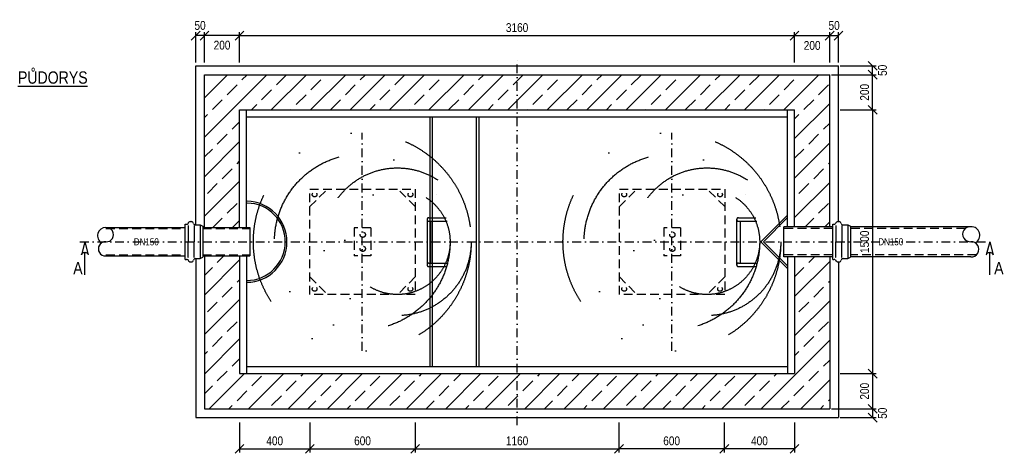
# Model space of a CAD drawing. Header units: millimetres. Extents: x 1 to 417021, y 3 to 99846.
# Tile 25 of 53: x 316467 to 322073, y 93461 to 95926. Entities that reach past the tile are written whole.
import ezdxf
from ezdxf.enums import TextEntityAlignment as Align

# ---------------------------------------------------------------- set-up
doc = ezdxf.new("R2010")
doc.units = ezdxf.units.MM
for name, pattern in [('DASHDOT', [1, 0.5, -0.25, 0, -0.25]), ('DASHED', [0.75, 0.5, -0.25]), ('DĚLICÍ', [31.75, 12.7, -6.35, 0, -6.35, 0, -6.35])]:
    doc.linetypes.add(name, pattern=pattern)
doc.layers.get('Defpoints').update_dxf_attribs({"color": 6, "lineweight": 5})
for name, color, linetype in [('AS-Koty', 4, 'Continuous'), ('AS-Nevid', 241, 'DASHED'), ('AS-Obrys', 7, 'Continuous'), ('AS-Osy', 4, 'DASHDOT'), ('AS-Srafy', 4, 'Continuous'), ('AS-Text', 7, 'Continuous')]:
    doc.layers.add(name, color=color, linetype=linetype)
doc.styles.add('ROMANS', font='ARIALN.TTF')
doc.dimstyles.new('K25', dxfattribs={"dimtxt": 50, "dimasz": 50, "dimexe": 20, "dimexo": 10, "dimgap": 20, "dimtad": 1, "dimdec": 0, "dimzin": 0, "dimtxsty": 'ROMANS', "dimblk": 'OBLIQUE', "dimcen": -40, "dimclrd": 4, "dimclre": 4, "dimclrt": 7, "dimadec": 0, "dimazin": 0, "dimtfac": 1, "dimtdec": 0, "dimtofl": 0, "dimtmove": 2, "dimatfit": 3, "dimldrblk": 'OBLIQUE', "dimfxl": 1, "dimtolj": 1, "dimarcsym": 0})

# ---------------------------------------------------------------- blocks, each defined once
blk = doc.blocks.new('_Oblique')
at = {"color": 0, "linetype": 'ByBlock', "lineweight": -2}
blk.add_line((-0.5, -0.5), (0.5, 0.5), dxfattribs=at)
blk = doc.blocks.new('*D150')
at = {"layer": 'AS-Koty', "color": 4, "linetype": 'Continuous', "lineweight": -2, "transparency": 16777216}
for p, q in [((318719.3, 93636.7), (318719.3, 93465.7)), ((319879.3, 93636.7), (319879.3, 93465.7)), ((318719.3, 93485.7), (319879.3, 93485.7))]:
    blk.add_line(p, q, dxfattribs=at)
at = {"layer": 'Defpoints', "color": 0, "linetype": 'Continuous', "transparency": 16777216}
for p in [(318719.3, 93646.7), (319879.3, 93646.7), (319879.3, 93485.7)]:
    blk.add_point(p, dxfattribs=at)
at = {"layer": 'AS-Koty', "color": 4, "linetype": 'Continuous', "lineweight": -2, "transparency": 16777216, "xscale": 50, "yscale": 50, "zscale": 50, "rotation": 180}
blk.add_blockref('_Oblique', (318719.3, 93485.7), dxfattribs=at)
at = {"layer": 'AS-Koty', "color": 4, "linetype": 'Continuous', "lineweight": -2, "transparency": 16777216, "xscale": 50, "yscale": 50, "zscale": 50}
blk.add_blockref('_Oblique', (319879.3, 93485.7), dxfattribs=at)
at = {"layer": 'AS-Koty', "color": 7, "linetype": 'Continuous', "transparency": 16777216, "insert": (319299.3, 93531.2), "char_height": 50, "attachment_point": 5, "style": 'ROMANS'}
blk.add_mtext('\\A1;1160', dxfattribs=at)
blk = doc.blocks.new('*D151')
at = {"layer": 'AS-Koty', "color": 4, "linetype": 'Continuous', "lineweight": -2, "transparency": 16777216}
for p, q in [((318119.3, 93636.7), (318119.3, 93465.7)), ((318719.3, 93636.7), (318719.3, 93465.7)), ((318119.3, 93485.7), (318719.3, 93485.7))]:
    blk.add_line(p, q, dxfattribs=at)
at = {"layer": 'Defpoints', "color": 0, "linetype": 'Continuous', "transparency": 16777216}
for p in [(318119.3, 93646.7), (318719.3, 93646.7), (318719.3, 93485.7)]:
    blk.add_point(p, dxfattribs=at)
at = {"layer": 'AS-Koty', "color": 4, "linetype": 'Continuous', "lineweight": -2, "transparency": 16777216, "xscale": 50, "yscale": 50, "zscale": 50, "rotation": 180}
blk.add_blockref('_Oblique', (318119.3, 93485.7), dxfattribs=at)
at = {"layer": 'AS-Koty', "color": 4, "linetype": 'Continuous', "lineweight": -2, "transparency": 16777216, "xscale": 50, "yscale": 50, "zscale": 50}
blk.add_blockref('_Oblique', (318719.3, 93485.7), dxfattribs=at)
at = {"layer": 'AS-Koty', "color": 7, "linetype": 'Continuous', "transparency": 16777216, "insert": (318419.3, 93531.2), "char_height": 50, "attachment_point": 5, "style": 'ROMANS'}
blk.add_mtext('\\A1;600', dxfattribs=at)
blk = doc.blocks.new('*D152')
at = {"layer": 'AS-Koty', "color": 4, "linetype": 'Continuous', "lineweight": -2, "transparency": 16777216}
for p, q in [((317719.3, 93636.7), (317719.3, 93465.7)), ((318119.3, 93636.7), (318119.3, 93465.7)), ((317719.3, 93485.7), (318119.3, 93485.7))]:
    blk.add_line(p, q, dxfattribs=at)
at = {"layer": 'Defpoints', "color": 0, "linetype": 'Continuous', "transparency": 16777216}
for p in [(317719.3, 93646.7), (318119.3, 93646.7), (318119.3, 93485.7)]:
    blk.add_point(p, dxfattribs=at)
at = {"layer": 'AS-Koty', "color": 4, "linetype": 'Continuous', "lineweight": -2, "transparency": 16777216, "xscale": 50, "yscale": 50, "zscale": 50, "rotation": 180}
blk.add_blockref('_Oblique', (317719.3, 93485.7), dxfattribs=at)
at = {"layer": 'AS-Koty', "color": 4, "linetype": 'Continuous', "lineweight": -2, "transparency": 16777216, "xscale": 50, "yscale": 50, "zscale": 50}
blk.add_blockref('_Oblique', (318119.3, 93485.7), dxfattribs=at)
at = {"layer": 'AS-Koty', "color": 7, "linetype": 'Continuous', "transparency": 16777216, "insert": (317919.3, 93531.2), "char_height": 50, "attachment_point": 5, "style": 'ROMANS'}
blk.add_mtext('\\A1;400', dxfattribs=at)
blk = doc.blocks.new('*D153')
at = {"layer": 'AS-Koty', "color": 4, "linetype": 'Continuous', "lineweight": -2, "transparency": 16777216}
for p, q in [((321139.3, 95413.6), (321343.7, 95413.6)), ((321323.7, 95413.6), (321323.7, 93913.6)), ((321139.3, 93913.6), (321343.7, 93913.6))]:
    blk.add_line(p, q, dxfattribs=at)
at = {"layer": 'Defpoints', "color": 0, "linetype": 'Continuous', "transparency": 16777216}
for p in [(321129.3, 95413.6), (321129.3, 93913.6), (321323.7, 93913.6)]:
    blk.add_point(p, dxfattribs=at)
at = {"layer": 'AS-Koty', "color": 4, "linetype": 'Continuous', "lineweight": -2, "transparency": 16777216, "xscale": 50, "yscale": 50, "zscale": 50}
for p, rotation in [((321323.7, 95413.6), 90), ((321323.7, 93913.6), 270)]:
    blk.add_blockref('_Oblique', p, dxfattribs=dict(at, rotation=rotation))
at = {"layer": 'AS-Koty', "color": 7, "linetype": 'Continuous', "transparency": 16777216, "insert": (321278.2, 94663.6), "char_height": 50, "attachment_point": 5, "rotation": 90, "style": 'ROMANS'}
blk.add_mtext('\\A1;1500', dxfattribs=at)
blk = doc.blocks.new('*D154')
at = {"layer": 'AS-Koty', "color": 4, "linetype": 'Continuous', "lineweight": -2, "transparency": 16777216}
for p, q in [((320479.3, 93636.7), (320479.3, 93465.7)), ((320879.3, 93636.7), (320879.3, 93465.7)), ((320879.3, 93485.7), (320479.3, 93485.7))]:
    blk.add_line(p, q, dxfattribs=at)
at = {"layer": 'Defpoints', "color": 0, "linetype": 'Continuous', "transparency": 16777216}
for p in [(320479.3, 93646.7), (320879.3, 93646.7), (320479.3, 93485.7)]:
    blk.add_point(p, dxfattribs=at)
at = {"layer": 'AS-Koty', "color": 4, "linetype": 'Continuous', "lineweight": -2, "transparency": 16777216, "xscale": 50, "yscale": 50, "zscale": 50, "rotation": 180}
blk.add_blockref('_Oblique', (320479.3, 93485.7), dxfattribs=at)
at = {"layer": 'AS-Koty', "color": 4, "linetype": 'Continuous', "lineweight": -2, "transparency": 16777216, "xscale": 50, "yscale": 50, "zscale": 50}
blk.add_blockref('_Oblique', (320879.3, 93485.7), dxfattribs=at)
at = {"layer": 'AS-Koty', "color": 7, "linetype": 'Continuous', "transparency": 16777216, "insert": (320679.3, 93531.2), "char_height": 50, "attachment_point": 5, "style": 'ROMANS'}
blk.add_mtext('\\A1;400', dxfattribs=at)
blk = doc.blocks.new('*D155')
at = {"layer": 'AS-Koty', "color": 4, "linetype": 'Continuous', "lineweight": -2, "transparency": 16777216}
for p, q in [((319879.3, 93636.7), (319879.3, 93465.7)), ((320479.3, 93636.7), (320479.3, 93465.7)), ((320479.3, 93485.7), (319879.3, 93485.7))]:
    blk.add_line(p, q, dxfattribs=at)
at = {"layer": 'Defpoints', "color": 0, "linetype": 'Continuous', "transparency": 16777216}
for p in [(319879.3, 93646.7), (320479.3, 93646.7), (319879.3, 93485.7)]:
    blk.add_point(p, dxfattribs=at)
at = {"layer": 'AS-Koty', "color": 4, "linetype": 'Continuous', "lineweight": -2, "transparency": 16777216, "xscale": 50, "yscale": 50, "zscale": 50, "rotation": 180}
blk.add_blockref('_Oblique', (319879.3, 93485.7), dxfattribs=at)
at = {"layer": 'AS-Koty', "color": 4, "linetype": 'Continuous', "lineweight": -2, "transparency": 16777216, "xscale": 50, "yscale": 50, "zscale": 50}
blk.add_blockref('_Oblique', (320479.3, 93485.7), dxfattribs=at)
at = {"layer": 'AS-Koty', "color": 7, "linetype": 'Continuous', "transparency": 16777216, "insert": (320179.3, 93531.2), "char_height": 50, "attachment_point": 5, "style": 'ROMANS'}
blk.add_mtext('\\A1;600', dxfattribs=at)
blk = doc.blocks.new('*D139')
at = {"layer": 'AS-Koty', "color": 4, "linetype": 'Continuous', "lineweight": -2, "transparency": 16777216}
for p, q in [((317719.3, 95683.2), (317719.3, 95855.8)), ((317719.3, 95835.8), (320879.3, 95835.8)), ((320879.3, 95683.2), (320879.3, 95855.8))]:
    blk.add_line(p, q, dxfattribs=at)
at = {"layer": 'Defpoints', "color": 0, "linetype": 'Continuous', "transparency": 16777216}
for p in [(320879.3, 95835.8), (317719.3, 95673.2), (320879.3, 95673.2)]:
    blk.add_point(p, dxfattribs=at)
at = {"layer": 'AS-Koty', "color": 4, "linetype": 'Continuous', "lineweight": -2, "transparency": 16777216, "xscale": 50, "yscale": 50, "zscale": 50, "rotation": 180}
blk.add_blockref('_Oblique', (317719.3, 95835.8), dxfattribs=at)
at = {"layer": 'AS-Koty', "color": 4, "linetype": 'Continuous', "lineweight": -2, "transparency": 16777216, "xscale": 50, "yscale": 50, "zscale": 50}
blk.add_blockref('_Oblique', (320879.3, 95835.8), dxfattribs=at)
at = {"layer": 'AS-Koty', "color": 7, "linetype": 'Continuous', "transparency": 16777216, "insert": (319299.3, 95881.3), "char_height": 50, "attachment_point": 5, "style": 'ROMANS'}
blk.add_mtext('\\A1;3160', dxfattribs=at)
blk = doc.blocks.new('*D140')
at = {"layer": 'AS-Koty', "color": 4, "lineweight": -2, "transparency": 16777216}
for p, q in [((317519.3, 95683.2), (317519.3, 95855.8)), ((317719.3, 95835.8), (317519.3, 95835.8)), ((317719.3, 95683.2), (317719.3, 95855.8))]:
    blk.add_line(p, q, dxfattribs=at)
at = {"layer": 'Defpoints', "color": 0, "transparency": 16777216}
for p in [(317519.3, 95835.8), (317519.3, 95673.2), (317719.3, 95673.2)]:
    blk.add_point(p, dxfattribs=at)
at = {"layer": 'AS-Koty', "color": 4, "lineweight": -2, "transparency": 16777216, "xscale": 50, "yscale": 50, "zscale": 50, "rotation": 180}
blk.add_blockref('_Oblique', (317519.3, 95835.8), dxfattribs=at)
at = {"layer": 'AS-Koty', "color": 4, "lineweight": -2, "transparency": 16777216, "xscale": 50, "yscale": 50, "zscale": 50}
blk.add_blockref('_Oblique', (317719.3, 95835.8), dxfattribs=at)
at = {"layer": 'AS-Koty', "color": 7, "transparency": 16777216, "insert": (317619.3, 95781.7), "char_height": 50, "attachment_point": 5, "style": 'ROMANS'}
blk.add_mtext('\\A1;200', dxfattribs=at)
blk = doc.blocks.new('*D141')
at = {"layer": 'AS-Koty', "color": 4, "lineweight": -2, "transparency": 16777216}
for p, q in [((317469.3, 95683.2), (317469.3, 95855.8)), ((317519.3, 95835.8), (317469.3, 95835.8)), ((317519.3, 95683.2), (317519.3, 95855.8))]:
    blk.add_line(p, q, dxfattribs=at)
at = {"layer": 'Defpoints', "color": 0, "transparency": 16777216}
for p in [(317469.3, 95835.8), (317469.3, 95673.2), (317519.3, 95673.2)]:
    blk.add_point(p, dxfattribs=at)
at = {"layer": 'AS-Koty', "color": 4, "lineweight": -2, "transparency": 16777216, "xscale": 50, "yscale": 50, "zscale": 50, "rotation": 180}
blk.add_blockref('_Oblique', (317469.3, 95835.8), dxfattribs=at)
at = {"layer": 'AS-Koty', "color": 4, "lineweight": -2, "transparency": 16777216, "xscale": 50, "yscale": 50, "zscale": 50}
blk.add_blockref('_Oblique', (317519.3, 95835.8), dxfattribs=at)
at = {"layer": 'AS-Koty', "color": 7, "transparency": 16777216, "insert": (317494.3, 95893.6), "char_height": 50, "attachment_point": 5, "style": 'ROMANS'}
blk.add_mtext('\\A1;50', dxfattribs=at)
blk = doc.blocks.new('*D142')
at = {"layer": 'AS-Koty', "color": 4, "lineweight": -2, "transparency": 16777216}
for p, q in [((321079.3, 95683.2), (321079.3, 95855.8)), ((321079.3, 95835.8), (321129.3, 95835.8)), ((321129.3, 95683.2), (321129.3, 95855.8))]:
    blk.add_line(p, q, dxfattribs=at)
at = {"layer": 'Defpoints', "color": 0, "transparency": 16777216}
for p in [(321129.3, 95835.8), (321079.3, 95673.2), (321129.3, 95673.2)]:
    blk.add_point(p, dxfattribs=at)
at = {"layer": 'AS-Koty', "color": 4, "lineweight": -2, "transparency": 16777216, "xscale": 50, "yscale": 50, "zscale": 50, "rotation": 180}
blk.add_blockref('_Oblique', (321079.3, 95835.8), dxfattribs=at)
at = {"layer": 'AS-Koty', "color": 4, "lineweight": -2, "transparency": 16777216, "xscale": 50, "yscale": 50, "zscale": 50}
blk.add_blockref('_Oblique', (321129.3, 95835.8), dxfattribs=at)
at = {"layer": 'AS-Koty', "color": 7, "transparency": 16777216, "insert": (321104.3, 95893.6), "char_height": 50, "attachment_point": 5, "style": 'ROMANS'}
blk.add_mtext('\\A1;50', dxfattribs=at)
blk = doc.blocks.new('*D143')
at = {"layer": 'AS-Koty', "color": 4, "lineweight": -2, "transparency": 16777216}
for p, q in [((320879.3, 95683.2), (320879.3, 95855.8)), ((320879.3, 95835.8), (321079.3, 95835.8)), ((321079.3, 95683.2), (321079.3, 95855.8))]:
    blk.add_line(p, q, dxfattribs=at)
at = {"layer": 'Defpoints', "color": 0, "transparency": 16777216}
for p in [(321079.3, 95835.8), (320879.3, 95673.2), (321079.3, 95673.2)]:
    blk.add_point(p, dxfattribs=at)
at = {"layer": 'AS-Koty', "color": 4, "lineweight": -2, "transparency": 16777216, "xscale": 50, "yscale": 50, "zscale": 50, "rotation": 180}
blk.add_blockref('_Oblique', (320879.3, 95835.8), dxfattribs=at)
at = {"layer": 'AS-Koty', "color": 4, "lineweight": -2, "transparency": 16777216, "xscale": 50, "yscale": 50, "zscale": 50}
blk.add_blockref('_Oblique', (321079.3, 95835.8), dxfattribs=at)
at = {"layer": 'AS-Koty', "color": 7, "transparency": 16777216, "insert": (320979.3, 95779.8), "char_height": 50, "attachment_point": 5, "style": 'ROMANS'}
blk.add_mtext('\\A1;200', dxfattribs=at)
blk = doc.blocks.new('*D159')
at = {"layer": 'AS-Koty', "color": 4, "lineweight": -2, "transparency": 16777216}
for p, q in [((321089.3, 95613.6), (321343.7, 95613.6)), ((321323.7, 95413.6), (321323.7, 95613.6)), ((321139.3, 95413.6), (321343.7, 95413.6))]:
    blk.add_line(p, q, dxfattribs=at)
at = {"layer": 'Defpoints', "color": 0, "transparency": 16777216}
for p in [(321079.3, 95613.6), (321323.7, 95613.6), (321129.3, 95413.6)]:
    blk.add_point(p, dxfattribs=at)
at = {"layer": 'AS-Koty', "color": 4, "lineweight": -2, "transparency": 16777216, "xscale": 50, "yscale": 50, "zscale": 50}
for p, rotation in [((321323.7, 95613.6), 90), ((321323.7, 95413.6), 270)]:
    blk.add_blockref('_Oblique', p, dxfattribs=dict(at, rotation=rotation))
at = {"layer": 'AS-Koty', "color": 7, "transparency": 16777216, "insert": (321278.2, 95513.6), "char_height": 50, "attachment_point": 5, "rotation": 90, "style": 'ROMANS'}
blk.add_mtext('\\A1;200', dxfattribs=at)
blk = doc.blocks.new('*D160')
at = {"layer": 'AS-Koty', "color": 4, "lineweight": -2, "transparency": 16777216}
for p, q in [((321139.3, 95663.6), (321343.7, 95663.6)), ((321323.7, 95613.6), (321323.7, 95663.6)), ((321089.3, 95613.6), (321343.7, 95613.6))]:
    blk.add_line(p, q, dxfattribs=at)
at = {"layer": 'Defpoints', "color": 0, "transparency": 16777216}
for p in [(321129.3, 95663.6), (321323.7, 95663.6), (321079.3, 95613.6)]:
    blk.add_point(p, dxfattribs=at)
at = {"layer": 'AS-Koty', "color": 4, "lineweight": -2, "transparency": 16777216, "xscale": 50, "yscale": 50, "zscale": 50}
for p, rotation in [((321323.7, 95663.6), 90), ((321323.7, 95613.6), 270)]:
    blk.add_blockref('_Oblique', p, dxfattribs=dict(at, rotation=rotation))
at = {"layer": 'AS-Koty', "color": 7, "transparency": 16777216, "insert": (321379.8, 95638.6), "char_height": 50, "attachment_point": 5, "rotation": 90, "style": 'ROMANS'}
blk.add_mtext('\\A1;50', dxfattribs=at)
blk = doc.blocks.new('*D144')
at = {"layer": 'AS-Koty', "color": 4, "lineweight": -2, "transparency": 16777216}
for p, q in [((321139.3, 93913.6), (321343.7, 93913.6)), ((321323.7, 93913.6), (321323.7, 93713.6)), ((321089.3, 93713.6), (321343.7, 93713.6))]:
    blk.add_line(p, q, dxfattribs=at)
at = {"layer": 'Defpoints', "color": 0, "transparency": 16777216}
for p in [(321129.3, 93913.6), (321079.3, 93713.6), (321323.7, 93713.6)]:
    blk.add_point(p, dxfattribs=at)
at = {"layer": 'AS-Koty', "color": 4, "lineweight": -2, "transparency": 16777216, "xscale": 50, "yscale": 50, "zscale": 50}
for p, rotation in [((321323.7, 93913.6), 90), ((321323.7, 93713.6), 270)]:
    blk.add_blockref('_Oblique', p, dxfattribs=dict(at, rotation=rotation))
at = {"layer": 'AS-Koty', "color": 7, "transparency": 16777216, "insert": (321278.2, 93813.6), "char_height": 50, "attachment_point": 5, "rotation": 90, "style": 'ROMANS'}
blk.add_mtext('\\A1;200', dxfattribs=at)
blk = doc.blocks.new('*D145')
at = {"layer": 'AS-Koty', "color": 4, "lineweight": -2, "transparency": 16777216}
for p, q in [((321089.3, 93713.6), (321343.7, 93713.6)), ((321323.7, 93713.6), (321323.7, 93663.6)), ((321139.3, 93663.6), (321343.7, 93663.6))]:
    blk.add_line(p, q, dxfattribs=at)
at = {"layer": 'Defpoints', "color": 0, "transparency": 16777216}
for p in [(321079.3, 93713.6), (321129.3, 93663.6), (321323.7, 93663.6)]:
    blk.add_point(p, dxfattribs=at)
at = {"layer": 'AS-Koty', "color": 4, "lineweight": -2, "transparency": 16777216, "xscale": 50, "yscale": 50, "zscale": 50}
for p, rotation in [((321323.7, 93713.6), 90), ((321323.7, 93663.6), 270)]:
    blk.add_blockref('_Oblique', p, dxfattribs=dict(at, rotation=rotation))
at = {"layer": 'AS-Koty', "color": 7, "transparency": 16777216, "insert": (321379.8, 93688.6), "char_height": 50, "attachment_point": 5, "rotation": 90, "style": 'ROMANS'}
blk.add_mtext('\\A1;50', dxfattribs=at)

msp = doc.modelspace()

# ---------------------------------------------------------------- hatches: boundary and pattern name
at = {"layer": 'AS-Srafy'}
h = msp.add_hatch(dxfattribs=at)
h.set_pattern_fill('ANSI33', color=256, scale=25, style=0)
h.paths.add_polyline_path([(320879.296, 95413.602), (320879.296, 94749.315), (321079.296, 94749.315), (321079.296, 95613.602), (317519.296, 95613.602), (317519.296, 94743.959), (317719.296, 94743.959), (317719.296, 95413.602)])
h.paths.add_polyline_path([(317719.296, 94583.244), (317519.296, 94583.244), (317519.296, 93713.602), (321079.296, 93713.602), (321079.296, 94577.888), (320879.296, 94577.888), (320879.296, 93913.602), (317719.296, 93913.602)])

# ---------------------------------------------------------------- linework, layer by layer
at = {"color": 7, "linetype": 'Continuous'}
for radius in [230, 220]:
    msp.add_arc((317759.296, 94663.601), radius, 270.000031, 89.145233, dxfattribs=at)
at = {"layer": 'AS-Nevid', "ltscale": 100}
for p, q in [((318119.296, 94863.602), (318219.296, 94963.602)), ((318119.296, 94963.601), (318719.296, 94963.601)), ((318119.296, 94363.601), (318119.296, 94963.601)), ((318719.296, 94863.602), (318619.296, 94963.602)), ((318719.296, 94963.601), (318719.296, 94363.601)), ((319882.032, 94863.602), (319982.032, 94963.602)), ((319882.032, 94963.601), (320482.032, 94963.601)), ((319882.032, 94363.601), (319882.032, 94963.601)), ((320482.032, 94863.602), (320382.032, 94963.602)), ((320482.032, 94963.601), (320482.032, 94363.601)), ((318371.796, 94743.602), (318371.796, 94583.602)), ((318466.796, 94743.602), (318371.796, 94743.602)), ((318466.796, 94743.602), (318466.796, 94583.602)), ((320229.532, 94743.602), (320134.532, 94743.602)), ((320134.532, 94743.602), (320134.532, 94583.602)), ((320229.532, 94743.602), (320229.532, 94583.602)), ((316958.18, 94738.602), (317408.977, 94738.602)), ((317509.831, 94738.602), (317777.153, 94738.602)), ((321096.439, 94738.6), (320817.867, 94738.6)), ((321850.412, 94738.6), (321196.966, 94738.6)), ((316958.18, 94588.602), (317408.977, 94588.602)), ((317509.831, 94588.602), (317777.153, 94588.602)), ((318466.796, 94583.602), (318371.796, 94583.602)), ((320229.532, 94583.602), (320134.532, 94583.602)), ((321096.439, 94588.603), (320821.439, 94588.603)), ((321913.849, 94588.603), (321200.537, 94588.603)), ((318119.296, 94463.601), (318219.296, 94363.601)), ((318719.296, 94463.601), (318619.296, 94363.601)), ((319882.032, 94463.601), (319982.032, 94363.601)), ((320482.032, 94463.601), (320382.032, 94363.601)), ((318719.296, 94363.601), (318119.296, 94363.601)), ((320482.032, 94363.601), (319882.032, 94363.601))]:
    msp.add_line(p, q, dxfattribs=at)
at = {"layer": 'AS-Nevid', "linetype": 'DĚLICÍ', "ltscale": 50}
for p, q in [((318796.575, 94800.326), (318895.869, 94800.326)), ((320559.31, 94800.326), (320658.604, 94800.326)), ((318786.575, 94790.326), (318786.575, 94532.21)), ((318796.575, 94780.326), (318901.213, 94780.326)), ((318806.575, 94780.326), (318806.575, 94542.21)), ((320549.31, 94790.326), (320549.31, 94532.21)), ((320559.31, 94780.326), (320663.949, 94780.326)), ((320569.31, 94780.326), (320569.31, 94542.21)), ((318796.575, 94542.21), (318901.213, 94542.21)), ((318796.575, 94522.21), (318895.869, 94522.21)), ((320559.31, 94542.21), (320663.949, 94542.21)), ((320559.31, 94522.21), (320658.604, 94522.21))]:
    msp.add_line(p, q, dxfattribs=at)
at = {"layer": 'AS-Nevid'}
for p, q in [((317427.489, 94755.344), (317427.489, 94663.602)), ((317461.604, 94755.344), (317461.604, 94663.602)), ((317495.417, 94759.107), (317495.417, 94568.096)), ((321114.623, 94755.344), (321114.623, 94663.602)), ((321148.738, 94755.344), (321148.738, 94663.602)), ((321182.552, 94759.107), (321182.552, 94568.096)), ((317427.489, 94571.86), (317427.489, 94663.602)), ((317461.604, 94571.86), (317461.604, 94663.602)), ((321114.623, 94571.86), (321114.623, 94663.602)), ((321148.738, 94571.86), (321148.738, 94663.602))]:
    msp.add_line(p, q, dxfattribs=at)
at = {"layer": 'AS-Nevid', "linetype": 'DĚLICÍ', "ltscale": 50}
for centre, radius in [((318417.928, 94663.602), 620), ((320180.664, 94663.602), 620), ((318417.928, 94663.602), 500), ((320180.664, 94663.602), 500), ((318617.928, 94663.602), 420), ((320380.664, 94663.602), 420), ((318617.928, 94663.602), 300), ((320380.664, 94663.602), 300)]:
    msp.add_circle(centre, radius, dxfattribs=at)
at = {"layer": 'AS-Nevid', "ltscale": 100}
for centre, radius in [((318146.534, 94932.149), 13.26), ((318692.058, 94932.149), 13.26), ((319909.27, 94932.149), 13.26), ((320454.794, 94932.149), 13.26), ((318420.664, 94703.734), 15), ((320183.4, 94703.734), 15), ((318420.664, 94623.844), 15), ((320183.4, 94623.844), 15), ((318146.534, 94395.054), 13.26), ((318692.058, 94395.054), 13.26), ((319909.27, 94395.054), 13.26), ((320454.794, 94395.054), 13.26)]:
    msp.add_circle(centre, radius, dxfattribs=at)
at = {"layer": 'AS-Nevid', "linetype": 'DĚLICÍ', "ltscale": 50}
for centre in [(318796.575, 94790.326), (320559.31, 94790.326), (318796.575, 94532.21), (320559.31, 94532.21)]:
    msp.add_arc(centre, 10, 90, 270, dxfattribs=at)
at = {"layer": 'AS-Obrys', "color": 7, "linetype": 'Continuous'}
for p, q in [((317469.296, 95663.602), (321129.296, 95663.602)), ((317469.296, 94759.11), (317469.296, 95663.602)), ((321129.296, 94778.278), (321129.296, 95663.602)), ((317519.296, 95613.602), (321079.296, 95613.602)), ((317519.296, 94743.959), (317519.296, 95613.602)), ((321079.296, 94749.315), (321079.296, 95613.602)), ((317719.296, 95413.602), (320879.296, 95413.602)), ((317719.296, 94743.959), (317719.296, 95413.602)), ((317759.296, 94743.959), (317759.296, 95413.602)), ((317759.296, 95373.602), (320839.296, 95373.602)), ((318803.593, 93953.602), (318803.593, 95373.602)), ((318818.593, 93953.602), (318818.593, 95373.602)), ((319068.593, 93953.602), (319068.593, 95373.602)), ((319083.593, 93953.602), (319083.593, 95373.602)), ((320839.296, 94749.315), (320839.296, 95413.602)), ((320879.296, 94749.315), (320879.296, 95413.602)), ((320687.606, 94663.602), (320839.296, 94815.292)), ((320701.748, 94663.602), (320839.296, 94801.15)), ((317777.48, 94743.959), (317777.48, 94583.244)), ((321096.439, 94749.315), (320817.867, 94749.315)), ((320817.867, 94577.888), (320817.867, 94749.315)), ((321096.439, 94577.887), (321096.439, 94749.316)), ((321096.439, 94577.888), (321096.439, 94749.315)), ((321096.439, 94577.888), (321096.439, 94749.315)), ((321882.418, 94749.315), (321196.966, 94749.315)), ((320687.606, 94663.602), (320839.296, 94511.911)), ((320839.296, 94526.053), (320701.748, 94663.602)), ((317519.296, 94583.244), (317519.296, 93713.602)), ((317719.296, 94583.244), (317719.296, 93913.602)), ((317759.296, 94583.244), (317759.296, 93913.602)), ((321096.439, 94577.888), (320817.867, 94577.888)), ((320839.296, 94577.888), (320839.296, 93913.602)), ((320879.296, 94577.888), (320879.296, 93913.602)), ((321079.296, 94577.888), (321079.296, 93713.602)), ((321882.418, 94577.888), (321196.966, 94577.888)), ((317469.296, 94568.093), (317469.296, 93663.602)), ((321129.296, 94548.926), (321129.296, 93663.602)), ((317719.296, 93913.602), (320879.296, 93913.602)), ((317759.296, 93953.602), (320839.296, 93953.602)), ((317519.296, 93713.602), (321079.296, 93713.602)), ((317469.296, 93663.602), (321129.296, 93663.602))]:
    msp.add_line(p, q, dxfattribs=at)
at = {"layer": 'AS-Obrys'}
for p, q in [((316958.18, 94743.959), (317409.304, 94743.959)), ((317409.304, 94563.56), (317409.304, 94763.643)), ((317409.304, 94763.643), (317416.951, 94763.643)), ((317438.238, 94778.278), (317445.108, 94778.278)), ((317469.59, 94759.107), (317495.417, 94759.107)), ((317495.417, 94759.107), (317509.831, 94751.994)), ((317509.831, 94751.994), (317509.831, 94575.209)), ((317509.831, 94751.994), (317509.831, 94751.994)), ((317509.831, 94743.959), (317777.48, 94743.959)), ((321096.439, 94763.643), (321104.086, 94763.643)), ((321096.439, 94563.56), (321096.439, 94763.643)), ((321125.372, 94778.278), (321132.243, 94778.278)), ((321156.724, 94759.107), (321182.552, 94759.107)), ((321182.552, 94759.107), (321196.966, 94751.994)), ((321196.966, 94751.994), (321196.966, 94751.994)), ((321196.966, 94751.994), (321196.966, 94575.209)), ((316958.18, 94583.244), (317409.304, 94583.244)), ((317495.417, 94568.096), (317509.831, 94575.209)), ((317509.831, 94583.244), (317777.48, 94583.244)), ((317509.831, 94575.209), (317509.831, 94575.209)), ((321182.552, 94568.096), (321196.966, 94575.209)), ((321196.966, 94575.209), (321196.966, 94575.209)), ((317409.304, 94563.56), (317416.951, 94563.56)), ((317409.304, 94563.56), (317409.304, 94563.56)), ((317438.238, 94548.926), (317445.108, 94548.926)), ((317469.59, 94568.096), (317495.417, 94568.096)), ((321096.439, 94563.56), (321096.439, 94563.56)), ((321096.439, 94563.56), (321104.086, 94563.56)), ((321125.372, 94548.926), (321132.243, 94548.926)), ((321156.724, 94568.096), (321182.552, 94568.096))]:
    msp.add_line(p, q, dxfattribs=at)
for centre, radius, start, end in [((316955.712, 94698.521), 45.506, 86.890356, 242.763216), ((316961.404, 94703.781), 40.308, 265.41194, 94.58806), ((317416.951, 94776.501), 12.857, 270, 313.368447), ((317439.61, 94764.203), 14.141, 95.567854, 167.956101), ((317443.736, 94764.203), 14.141, 15.705638, 84.432146), ((317469.59, 94771.964), 12.857, 197.811936, 270), ((321104.086, 94776.501), 12.857, 270, 313.368447), ((321126.744, 94764.203), 14.141, 95.567854, 167.956101), ((321130.871, 94764.203), 14.141, 15.705638, 84.432146), ((321156.724, 94771.964), 12.857, 197.811936, 270), ((321878.979, 94706.465), 42.997, 85.41194, 274.58806), ((321885.051, 94700.854), 48.541, 297.236784, 93.109644), ((316955.431, 94623.423), 40.273, 86.086461, 273.913539), ((321885.35, 94620.747), 42.959, 266.086461, 93.913539), ((317416.951, 94550.702), 12.857, 46.631553, 90), ((317439.61, 94563), 14.141, 192.043899, 264.432146), ((317443.736, 94563), 14.141, 275.567854, 344.294362), ((317469.59, 94555.239), 12.857, 90, 162.188064), ((321104.086, 94550.702), 12.857, 46.631553, 90), ((321126.744, 94563), 14.141, 192.043899, 264.432146), ((321130.871, 94563), 14.141, 275.567854, 344.294362), ((321156.724, 94555.239), 12.857, 90, 162.188064)]:
    msp.add_arc(centre, radius, start, end, dxfattribs=at)
at = {"layer": 'AS-Osy', "linetype": 'DASHDOT', "ltscale": 100}
for p, q in [((319299.296, 93620.063), (319299.296, 95707.14)), ((318417.928, 94043.602), (318417.928, 95283.602)), ((320180.664, 94043.602), (320180.664, 95283.602)), ((316810.52, 94663.602), (322014.509, 94663.602))]:
    msp.add_line(p, q, dxfattribs=at)
at = {"layer": 'AS-Text', "color": 7, "linetype": 'Continuous'}
for p, q in [((316838.246, 94663.602), (316818.881, 94588.602)), ((316838.246, 94663.602), (316857.611, 94588.602)), ((321990.207, 94663.602), (321970.843, 94588.602)), ((321990.207, 94663.602), (322009.572, 94588.602)), ((316838.246, 94474.706), (316838.246, 94603.602)), ((321990.207, 94474.706), (321990.207, 94603.602))]:
    msp.add_line(p, q, dxfattribs=at)
at = {"layer": 'AS-Text', "color": 7, "linetype": 'Continuous', "extrusion": (0, 0, -1), "flags": 128}
for points in [[(-316818.881, 94588.602), (-316820.159, 94592.138), (-316822.077, 94595.373), (-316824.566, 94598.192), (-316827.539, 94600.494), (-316830.891, 94602.2), (-316834.502, 94603.248), (-316838.246, 94603.602)], [(-316838.246, 94603.602), (-316841.99, 94603.248), (-316845.601, 94602.2), (-316848.953, 94600.494), (-316851.925, 94598.192), (-316854.415, 94595.373), (-316856.332, 94592.138), (-316857.611, 94588.602)], [(-321970.843, 94588.602), (-321972.121, 94592.138), (-321974.039, 94595.373), (-321976.528, 94598.191), (-321979.501, 94600.494), (-321982.852, 94602.2), (-321986.464, 94603.248), (-321990.207, 94603.602)], [(-321990.207, 94603.602), (-321993.951, 94603.248), (-321997.563, 94602.2), (-322000.914, 94600.494), (-322003.887, 94598.191), (-322006.376, 94595.373), (-322008.294, 94592.138), (-322009.572, 94588.602)]]:
    msp.add_lwpolyline(points, dxfattribs=at)

# ---------------------------------------------------------------- texts
at = {"layer": 'AS-Text', "linetype": 'Continuous', "style": 'ROMANS'}
for s, p in [('%%uPŮDORYS', (316457.709, 95562.592)), ('A', (316772.165, 94478.364)), ('A', (322015.711, 94478.364))]:
    msp.add_text(s, height=70, dxfattribs=at).set_placement(p)
for p in [(317188.223, 94663.602), (321427.008, 94663.602)]:
    msp.add_text('DN150', height=40, dxfattribs=at).set_placement(p, align=Align.MIDDLE_CENTER)

# ---------------------------------------------------------------- dimensions: what is measured, and where the dimension line sits
at = {"layer": 'AS-Koty'}
for base, p1, p2, picture, middle in [((317469.296, 95835.807), (317519.296, 95673.206), (317469.296, 95673.206), '*D141', (317494.296, 95893.606)), ((317519.296, 95835.807), (317719.296, 95673.206), (317519.296, 95673.206), '*D140', (317619.296, 95781.666))]:
    dim = msp.add_linear_dim(base=base, p1=p1, p2=p2, dimstyle='K25', dxfattribs=at)
    dim.commit()
    dim.dimension.update_dxf_attribs({"geometry": picture, "text_midpoint": middle, "dimtype": 160})
for base, p1, p2, angle, picture, middle in [((321129.296, 95835.807), (321079.296, 95673.206), (321129.296, 95673.206), 180, '*D142', (321104.296, 95893.606)), ((321079.296, 95835.807), (320879.296, 95673.206), (321079.296, 95673.206), 180, '*D143', (320979.296, 95779.784)), ((321323.73, 95663.602), (321079.296, 95613.602), (321129.296, 95663.602), 90, '*D160', (321379.809, 95638.602)), ((321323.73, 93663.602), (321079.296, 93713.602), (321129.296, 93663.602), 270, '*D145', (321379.809, 93688.602))]:
    dim = msp.add_linear_dim(base=base, p1=p1, p2=p2, angle=angle, dimstyle='K25', dxfattribs=at)
    dim.commit()
    dim.dimension.update_dxf_attribs({"geometry": picture, "text_midpoint": middle, "dimtype": 160})
at = {"layer": 'AS-Koty', "linetype": 'Continuous'}
for base, p1, p2, picture, middle in [((320879.296, 95835.807), (317719.296, 95673.206), (320879.296, 95673.206), '*D139', (319299.296, 95881.336)), ((318119.296, 93485.719), (317719.296, 93646.675), (318119.296, 93646.675), '*D152', (317919.296, 93531.248)), ((318719.296, 93485.719), (318119.296, 93646.675), (318719.296, 93646.675), '*D151', (318419.296, 93531.248)), ((319879.296, 93485.719), (318719.296, 93646.675), (319879.296, 93646.675), '*D150', (319299.296, 93531.248))]:
    dim = msp.add_linear_dim(base=base, p1=p1, p2=p2, dimstyle='K25', dxfattribs=at)
    dim.commit()
    dim.dimension.update_dxf_attribs({"geometry": picture, "text_midpoint": middle})
at = {"layer": 'AS-Koty'}
for base, p1, p2, angle, picture, middle in [((321323.73, 95613.602), (321129.296, 95413.602), (321079.296, 95613.602), 90, '*D159', (321278.202, 95513.602)), ((321323.73, 93713.602), (321129.296, 93913.602), (321079.296, 93713.602), 270, '*D144', (321278.202, 93813.602))]:
    dim = msp.add_linear_dim(base=base, p1=p1, p2=p2, angle=angle, dimstyle='K25', dxfattribs=at)
    dim.commit()
    dim.dimension.update_dxf_attribs({"geometry": picture, "text_midpoint": middle})
at = {"layer": 'AS-Koty', "linetype": 'Continuous'}
for base, p1, p2, angle, picture, middle in [((321323.73, 93913.602), (321129.296, 95413.602), (321129.296, 93913.602), 90, '*D153', (321278.202, 94663.602)), ((319879.296, 93485.719), (320479.296, 93646.675), (319879.296, 93646.675), 180, '*D155', (320179.296, 93531.248)), ((320479.296, 93485.719), (320879.296, 93646.675), (320479.296, 93646.675), 180, '*D154', (320679.296, 93531.248))]:
    dim = msp.add_linear_dim(base=base, p1=p1, p2=p2, angle=angle, dimstyle='K25', dxfattribs=at)
    dim.commit()
    dim.dimension.update_dxf_attribs({"geometry": picture, "text_midpoint": middle})

doc.saveas('drawing.dxf')
